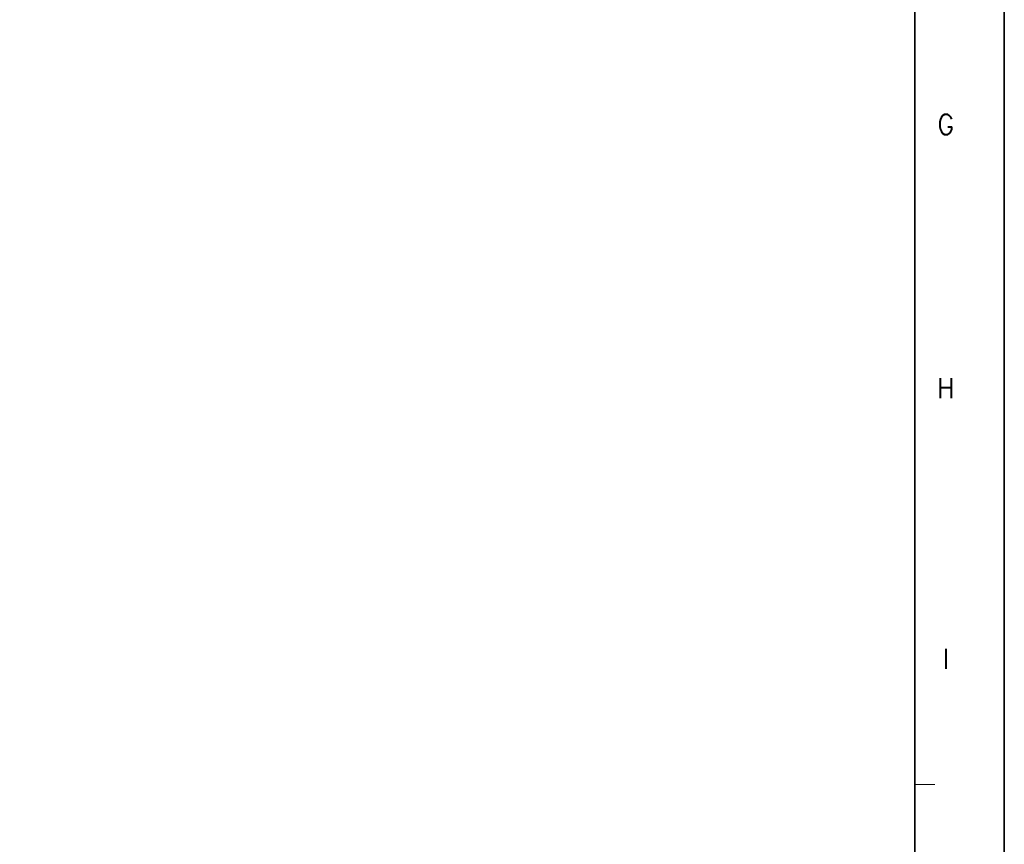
# Model space of a CAD drawing. Header units: millimetres. Extents: x 4497 to 11741, y 5958 to 12619.
# Tile 99 of 256: x 6593 to 6680, y 6531 to 6604. Entities that reach past the tile are written whole.
import ezdxf
from ezdxf.enums import TextEntityAlignment as Align

# ---------------------------------------------------------------- set-up
doc = ezdxf.new("R2010")
doc.units = ezdxf.units.MM
doc.header["$LTSCALE"] = 0.8
doc.layers.get('0').update_dxf_attribs({"linetype": 'CONTINUOUS', "lineweight": 0})
doc.styles.get("Standard").update_dxf_attribs({"font": 'romans.shx', "width": 0.8, "oblique": 5, "bigfont": 'whgtxt.shx'})

msp = doc.modelspace()

# ---------------------------------------------------------------- linework, layer by layer
at = {"color": 7, "linetype": 'Continuous', "lineweight": 35}
msp.add_line((6672.072, 6466.191), (6672.072, 6747.976), dxfattribs=at)
at = {"color": 7, "linetype": 'Continuous'}
msp.add_line((6672.072, 6536.637), (6673.831, 6536.637), dxfattribs=at)
at = {"color": 7, "linetype": 'Continuous', "lineweight": 35}
msp.add_lwpolyline([(6259.968, 6755.583), (6259.968, 6458.583), (6679.968, 6458.583), (6679.968, 6755.583)], close=True, dxfattribs=at)

# ---------------------------------------------------------------- texts
at = {"color": 7, "linetype": 'Continuous', "width": 0.933333}
for s, p in [('G', (6674.8, 6594.873)), ('H', (6674.8, 6571.61)), ('I', (6674.8, 6547.704))]:
    msp.add_text(s, height=1.759, dxfattribs=at).set_placement(p, align=Align.MIDDLE_CENTER)

doc.saveas('drawing.dxf')
